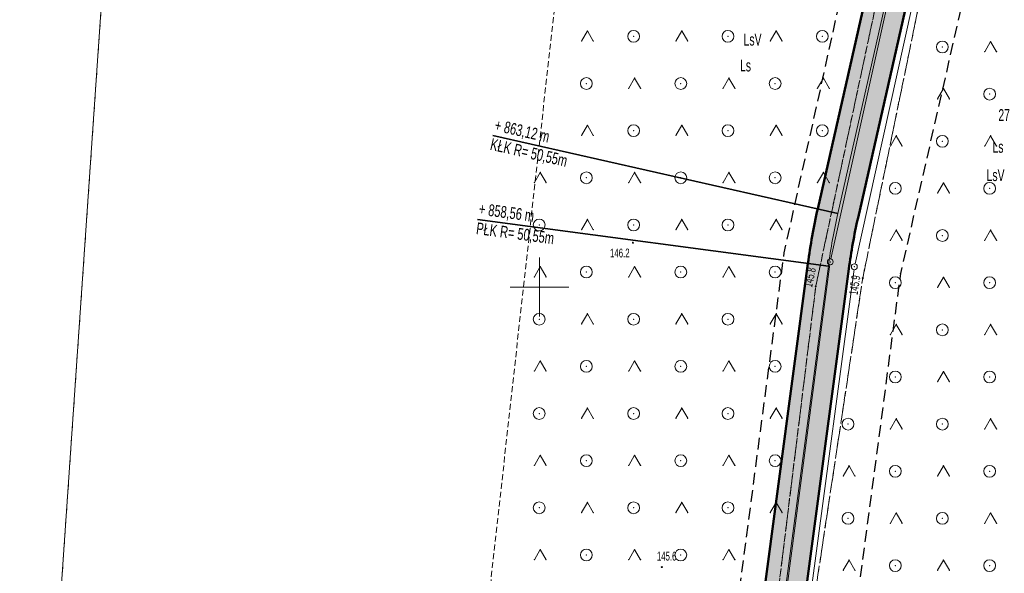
# Model space of a CAD drawing. Extents: x 6456700 to 6518119, y 5963420 to 5980059.
# Tile 237 of 256: x 6512325 to 6512408, y 5967175 to 5967222. Entities that reach past the tile are written whole.
import ezdxf
from ezdxf.enums import TextEntityAlignment as Align

# ---------------------------------------------------------------- set-up
doc = ezdxf.new("R2010")
doc.units = 0
doc.header["$MEASUREMENT"] = 0
doc.set_wipeout_variables(frame=1)
for name, pattern in [('L_0_03', [1, 0.5, -0.5]), ('L_0_04', [1.5, 1, -0.5]), ('L_0_52', [1, 0.75, -0.25]), ('L_0_5A', [0.75, 0.5, -0.25])]:
    doc.linetypes.add(name, pattern=pattern)
doc.layers.get('0').update_dxf_attribs({"color": 2, "linetype": 'CONTINUOUS', "lineweight": 5})
for name, color, linetype, lineweight in [('18mm Kreska ciągła', 7, 'CONTINUOUS', 18), ('202_punkt_graniczny', 7, 'CONTINUOUS', 18), ('209_oznaczenie_konturu_klasyfikacyjnego', 96, 'CONTINUOUS', 18), ('210_oznaczenie_konturu_uzytku_gruntowego', 96, 'CONTINUOUS', 18), ('211_numer_dzialki_ewidencyjnej', 7, 'CONTINUOUS', 18), ('218_kontur_uzytku_gruntowego', 96, 'L_0_03', 18), ('219_dzialka_ewidencyjna', 7, 'CONTINUOUS', 18), ('35mm Ciągła', 7, 'CONTINUOUS', 35), ('50mm Kreska ciągła', 7, 'CONTINUOUS', 50), ('9mm Kreska ciągła', 252, 'CONTINUOUS', 9), ('jezdnia', 7, 'CONTINUOUS', 18), ('pikieta_naturalna', 7, 'CONTINUOUS', 18), ('pikieta_naturalna_Atr2', 7, 'CONTINUOUS', 18), ('siatka_krzyrzy', 7, 'CONTINUOUS', 18), ('teren_zalesiony', 7, 'CONTINUOUS', 18), ('Zakres', 7, 'CONTINUOUS', 18)]:
    doc.layers.add(name, color=color, linetype=linetype, lineweight=lineweight)
doc.styles.get("Standard").update_dxf_attribs({"font": 'txt', "width": 0.75})
doc.styles.add('Znaczniki', font='GOTHIC.TTF', dxfattribs={"width": 0.7})

# ---------------------------------------------------------------- blocks, each defined once
blk = doc.blocks.new('EGPG_S')
at = {"color": 0, "linetype": 'Continuous', "lineweight": 18}
blk.add_wipeout([(0, -0.5), (0.25, -0.43), (0.43, -0.25), (0.5, 0), (0.43, 0.25), (0.25, 0.43), (0, 0.5), (-0.25, 0.43), (-0.43, 0.25), (-0.5, 0), (-0.43, -0.25), (-0.25, -0.43)], dxfattribs=at)
blk.add_circle((0, 0), 0.5, dxfattribs=at)
blk = doc.blocks.new('mdcp_nowa')
at = {"layer": 'pikieta_naturalna', "linetype": 'Continuous', "lineweight": 18}
for points in [[(6495107.92, 5983653.725, 1), (6495107.92, 5983653.815, 1)], [(6495123.42, 5983650.015, 1), (6495123.42, 5983650.105, 1)], [(6495127.4, 5983650.715, 1), (6495127.4, 5983650.805, 1)], [(6495110.37, 5983626.205, 1), (6495110.37, 5983626.295, 1)]]:
    blk.add_hatch(color=18, dxfattribs=at).paths.add_polyline_path(points)
at = {"layer": '218_kontur_uzytku_gruntowego', "lineweight": 18, "flags": 128}
blk.add_lwpolyline([(6495063.5, 5983683.19), (6495059.37, 5983623.2)], dxfattribs=at)
at = {"layer": '219_dzialka_ewidencyjna', "color": 3, "linetype": 'Continuous', "lineweight": 18, "flags": 128}
for points in [[(6495138.54, 5983714.78), (6495124.65, 5983652.14), (6495120.97, 5983624.43)], [(6495123.06, 5983624.46), (6495126.69, 5983651.73), (6495140.62, 5983714.82)], [(6495063.5, 5983683.19), (6495059.37, 5983623.2)]]:
    blk.add_lwpolyline(points, dxfattribs=at)
at = {"layer": 'jezdnia', "color": 7, "linetype": 'L_0_52', "lineweight": 18, "flags": 128}
blk.add_lwpolyline([(6495195.83, 5982978.97), (6495200.77, 5982990.52), (6495203.76, 5983005.28), (6495200.35, 5983025.82), (6495193.24, 5983036.29), (6495189.14, 5983049.6), (6495185.12, 5983067.8), (6495183.17, 5983077.08), (6495178.19, 5983089.73), (6495174.64, 5983098.86), (6495168.43, 5983115.09), (6495161.55, 5983133.83), (6495154.76, 5983147.58), (6495144.33, 5983166.27), (6495135.54, 5983182.13), (6495131.43, 5983212.99), (6495131.68, 5983233.26), (6495131.46, 5983243.99), (6495128.32, 5983280.81), (6495127.29, 5983298.52), (6495124.19, 5983336.19), (6495123.5, 5983344), (6495121.28, 5983367.92), (6495119.64, 5983396.13), (6495116.73, 5983412.76), (6495117.19, 5983441.35), (6495116.43, 5983457.42), (6495115.48, 5983476.53), (6495115.11, 5983482.62), (6495112.3, 5983484.4), (6495091.45, 5983481.81), (6495091.37, 5983484.19), (6495109.96, 5983486.92), (6495113.25, 5983490.41), (6495113.24, 5983503.43), (6495112.69, 5983521.82), (6495113.13, 5983545.8), (6495113.51, 5983566.95), (6495116.02, 5983585), (6495118.4, 5983609.28), (6495123.42, 5983650.06), (6495131.2, 5983686.54), (6495140.07, 5983719.72), (6495146.41, 5983753.33), (6495149.05, 5983763.24), (6495154.18, 5983776.85), (6495160.67, 5983784.68), (6495175.29, 5983798.4), (6495197.26, 5983816.17), (6495217.4, 5983831.86), (6495238.65, 5983846.53), (6495263.72, 5983869.02), (6495276.39, 5983884.8), (6495285.32, 5983901), (6495289.2, 5983910.41), (6495292.89, 5983924.2), (6495294.78, 5983930.12), (6495299.2, 5983944.93), (6495304.61, 5983964.52), (6495307.5, 5983979.46), (6495307.59, 5983992.22), (6495306.46, 5984009.09), (6495305.69, 5984028.3), (6495305.67, 5984038.17), (6495300.99, 5984057.07), (6495297.28, 5984082.3), (6495291.79, 5984107.54), (6495288.36, 5984130.45), (6495280.64, 5984151.56), (6495274.64, 5984171.22), (6495270.98, 5984181.26), (6495273.99, 5984181.03), (6495276.87, 5984171.8), (6495283.5, 5984152.14), (6495291.35, 5984131.82), (6495294.78, 5984110.77), (6495299.68, 5984081.31), (6495303.27, 5984060.79), (6495332.62, 5984062.58), (6495350.78, 5984065.69), (6495352.73, 5984070.57), (6495357.63, 5984062.1), (6495352.37, 5984062.87), (6495334.16, 5984059.86), (6495303.89, 5984056.79), (6495307.64, 5984045.46), (6495309.06, 5984037.47), (6495310.62, 5984029.01), (6495312.95, 5983997.49), (6495310.44, 5983991.82), (6495310.09, 5983979.31), (6495307.08, 5983963.82), (6495301.68, 5983944.67), (6495295.97, 5983923.79), (6495292.77, 5983913.71), (6495290.13, 5983906.38), (6495284.32, 5983893.37), (6495278.05, 5983883.04), (6495264.46, 5983865.44), (6495239.09, 5983842.69), (6495219.23, 5983829.73), (6495216.93, 5983819.97), (6495223.58, 5983813.84), (6495228.16, 5983809.41), (6495224.21, 5983807.55), (6495214.94, 5983813.05), (6495207.87, 5983817.5), (6495201.24, 5983815.27), (6495178.34, 5983796.41), (6495165.6, 5983786.15), (6495159.73, 5983777.73), (6495154.77, 5983771.17), (6495151.16, 5983759.97), (6495150.26, 5983749.93), (6495142.6, 5983719.51), (6495134.42, 5983684.95), (6495127.4, 5983650.76), (6495120.08, 5983602.2), (6495117.42, 5983578.29), (6495115.94, 5983567.9), (6495115.38, 5983544.13), (6495115.07, 5983520.98), (6495115.65, 5983504.52), (6495116.24, 5983490.91), (6495120.25, 5983487.29), (6495126.33, 5983487.84), (6495143.65, 5983489.58), (6495144.46, 5983486.94), (6495127.88, 5983485.15), (6495121.64, 5983482.36), (6495118.37, 5983476.22), (6495119.55, 5983458.22), (6495119.45, 5983441.1), (6495120.18, 5983413.18), (6495121.99, 5983405.13), (6495126.07, 5983403.29), (6495130.48, 5983403.23), (6495129.73, 5983399.77), (6495124.35, 5983396.96), (6495123.73, 5983368.04), (6495126.63, 5983336.2), (6495129.59, 5983298.85), (6495131.1, 5983280.79), (6495133, 5983262.8), (6495134.25, 5983243.51), (6495134.8, 5983233.03), (6495133.67, 5983213.6), (6495138.07, 5983181.73), (6495146.27, 5983167.62), (6495157.18, 5983147.99), (6495163.68, 5983134.39), (6495170.96, 5983115.51), (6495175.46, 5983104.48), (6495181.17, 5983100.74), (6495199.93, 5983101.55), (6495199.17, 5983099.07), (6495182.34, 5983097.53), (6495180.35, 5983094.32), (6495185.39, 5983081.2), (6495192.07, 5983052.44), (6495195.58, 5983038.04), (6495198.53, 5983033.23), (6495203.76, 5983025.83), (6495206.13, 5983003.89), (6495202.54, 5982989.27), (6495201.18, 5982984.38), (6495199.22, 5982977.33), (6495199.31, 5982965.37), (6495200.17, 5982948.62), (6495203.01, 5982926.24), (6495205.43, 5982907.13), (6495210.02, 5982873.53), (6495214.31, 5982847.66), (6495217.75, 5982836.69), (6495222.16, 5982822), (6495228.36, 5982806.97), (6495230.37, 5982804.25), (6495235.28, 5982800.03), (6495240.12, 5982797.03), (6495226.36, 5982801.25), (6495225.42, 5982799.59), (6495224.16, 5982791.52), (6495222.71, 5982778.54), (6495222.21, 5982760.62), (6495221.26, 5982748.78), (6495217.72, 5982722.5), (6495220.89, 5982699.43), (6495222.63, 5982688.01), (6495226.82, 5982681.43), (6495232.44, 5982678.09), (6495238.57, 5982677.74), (6495238.58, 5982674.2), (6495234.94, 5982674.18), (6495222.7, 5982675.95), (6495211.13, 5982675.67), (6495203.44, 5982672.24), (6495190.56, 5982660.85), (6495183.64, 5982651.87), (6495180.18, 5982645.51), (6495176.56, 5982638.14), (6495173.06, 5982629.9), (6495169.79, 5982622.28), (6495168.95, 5982621.1), (6495167.1, 5982622.09), (6495169.54, 5982629.99), (6495175.88, 5982643.52), (6495181.21, 5982652.88), (6495188.25, 5982661.9), (6495200.25, 5982673.34), (6495211.64, 5982680.53), (6495218.14, 5982692.06), (6495218.39, 5982699.72), (6495215.1, 5982723.62), (6495216.08, 5982729.8), (6495218.41, 5982743.49), (6495220.09, 5982761.04), (6495220.41, 5982779.3), (6495221.74, 5982791.03), (6495222.5, 5982799.07), (6495220.92, 5982803.86), (6495210.51, 5982812.59), (6495206.38, 5982817.94), (6495202.5, 5982823.86), (6495197.41, 5982834.99), (6495191.07, 5982840.79), (6495178.96, 5982851.25), (6495180.72, 5982852.83), (6495192.33, 5982842.82), (6495193.9, 5982841.49), (6495196.29, 5982839.47), (6495200.7, 5982838.43), (6495206.86, 5982825.62), (6495210.11, 5982820.87), (6495214.26, 5982814.71), (6495221.36, 5982809.09), (6495224.36, 5982806.84), (6495223.38, 5982810.9), (6495218.5, 5982823.84), (6495214.57, 5982836.22), (6495211.53, 5982847.15), (6495206.8, 5982872.08), (6495202.64, 5982906.51), (6495199.04, 5982926.21), (6495196.67, 5982948.55), (6495195.68, 5982964.58)], close=True, dxfattribs=at)
at = {"layer": 'jezdnia'}
for p in [(6495123.42, 5983650.06), (6495127.4, 5983650.76)]:
    blk.add_point(p, dxfattribs=at)
at = {"layer": 'pikieta_naturalna', "color": 7, "linetype": 'Continuous', "lineweight": 18}
for centre in [(6495107.92, 5983653.77), (6495123.42, 5983650.06), (6495127.4, 5983650.76), (6495110.37, 5983626.25)]:
    blk.add_circle(centre, 0.045, dxfattribs=at)
at = {"layer": 'pikieta_naturalna'}
for p in [(6495107.92, 5983653.77), (6495123.42, 5983650.06), (6495127.4, 5983650.76), (6495110.37, 5983626.25)]:
    blk.add_point(p, dxfattribs=at)
at = {"layer": 'siatka_krzyrzy', "linetype": 'Continuous', "lineweight": 18, "flags": 128}
for points in [[(6495100, 5983647.5), (6495100, 5983652.5)], [(6495097.5, 5983650), (6495102.5, 5983650)]]:
    blk.add_lwpolyline(points, dxfattribs=at)
at = {"layer": 'teren_zalesiony', "color": 7, "linetype": 'L_0_5A', "lineweight": 18, "flags": 128}
for points in [[(6495091.37, 5983484.19), (6495086.18, 5983506.1), (6495084.89, 5983526.01), (6495107.33, 5983728.35), (6495127.82, 5983771.52), (6495138.38, 5983790.26), (6495151.08, 5983809.39), (6495174.94, 5983816.27), (6495177.32, 5983813.6), (6495181.6, 5983817.42), (6495179.2, 5983820.07), (6495187.87, 5983825.17), (6495217.4, 5983831.86), (6495197.26, 5983816.17), (6495175.29, 5983798.4), (6495160.67, 5983784.68), (6495154.18, 5983776.85), (6495149.95, 5983769.63), (6495149.05, 5983763.24), (6495146.41, 5983753.33), (6495140.07, 5983719.72), (6495131.2, 5983686.54), (6495123.42, 5983650.06), (6495118.4, 5983609.28), (6495116.02, 5983585), (6495113.51, 5983566.95), (6495113.13, 5983545.8), (6495112.69, 5983521.82), (6495113.24, 5983503.43), (6495113.25, 5983490.41), (6495109.96, 5983486.92)], [(6495126.33, 5983487.84), (6495120.25, 5983487.29), (6495116.24, 5983490.91), (6495115.65, 5983504.52), (6495115.07, 5983520.98), (6495115.38, 5983544.13), (6495115.94, 5983567.9), (6495117.42, 5983578.29), (6495120.08, 5983602.2), (6495127.4, 5983650.76), (6495134.42, 5983684.95), (6495142.6, 5983719.51), (6495150.26, 5983749.93), (6495151.16, 5983759.97), (6495156.38, 5983769.03), (6495159.73, 5983777.73), (6495165.6, 5983786.15), (6495178.34, 5983796.41), (6495201.24, 5983815.27), (6495207.87, 5983817.5), (6495214.94, 5983813.05), (6495224.21, 5983807.55), (6495206.66, 5983767.28), (6495174.96, 5983687.08), (6495148.49, 5983563.77), (6495147.97, 5983534.63), (6495143.65, 5983489.58)]]:
    blk.add_lwpolyline(points, close=True, dxfattribs=at)
at = {"layer": 'teren_zalesiony', "color": 7, "linetype": 'Continuous', "lineweight": 18, "flags": 128}
for points in [[(6495103.563, 5983670.873), (6495104.063, 5983671.739)], [(6495104.063, 5983671.739), (6495104.563, 5983670.873)], [(6495111.563, 5983670.873), (6495112.063, 5983671.739)], [(6495112.063, 5983671.739), (6495112.563, 5983670.873)], [(6495119.563, 5983670.873), (6495120.063, 5983671.739)], [(6495120.063, 5983671.739), (6495120.563, 5983670.873)], [(6495137.743, 5983669.973), (6495138.243, 5983670.839)], [(6495138.243, 5983670.839), (6495138.743, 5983669.973)], [(6495107.563, 5983666.873), (6495108.063, 5983667.739)], [(6495108.063, 5983667.739), (6495108.563, 5983666.873)], [(6495115.563, 5983666.873), (6495116.063, 5983667.739)], [(6495116.063, 5983667.739), (6495116.563, 5983666.873)], [(6495123.563, 5983666.873), (6495124.063, 5983667.739)], [(6495124.063, 5983667.739), (6495124.563, 5983666.873)], [(6495133.743, 5983665.973), (6495134.243, 5983666.839)], [(6495134.243, 5983666.839), (6495134.743, 5983665.973)], [(6495103.563, 5983662.873), (6495104.063, 5983663.739)], [(6495104.063, 5983663.739), (6495104.563, 5983662.873)], [(6495111.563, 5983662.873), (6495112.063, 5983663.739)], [(6495112.063, 5983663.739), (6495112.563, 5983662.873)], [(6495119.563, 5983662.873), (6495120.063, 5983663.739)], [(6495120.063, 5983663.739), (6495120.563, 5983662.873)], [(6495129.743, 5983661.973), (6495130.243, 5983662.839)], [(6495130.243, 5983662.839), (6495130.743, 5983661.973)], [(6495137.743, 5983661.973), (6495138.243, 5983662.839)], [(6495138.243, 5983662.839), (6495138.743, 5983661.973)], [(6495099.563, 5983658.873), (6495100.063, 5983659.739)], [(6495100.063, 5983659.739), (6495100.563, 5983658.873)], [(6495107.563, 5983658.873), (6495108.063, 5983659.739)], [(6495108.063, 5983659.739), (6495108.563, 5983658.873)], [(6495115.563, 5983658.873), (6495116.063, 5983659.739)], [(6495116.063, 5983659.739), (6495116.563, 5983658.873)], [(6495123.563, 5983658.873), (6495124.063, 5983659.739)], [(6495124.063, 5983659.739), (6495124.563, 5983658.873)], [(6495133.743, 5983657.973), (6495134.243, 5983658.839)], [(6495134.243, 5983658.839), (6495134.743, 5983657.973)], [(6495103.563, 5983654.873), (6495104.063, 5983655.739)], [(6495104.063, 5983655.739), (6495104.563, 5983654.873)], [(6495111.563, 5983654.873), (6495112.063, 5983655.739)], [(6495112.063, 5983655.739), (6495112.563, 5983654.873)], [(6495119.563, 5983654.873), (6495120.063, 5983655.739)], [(6495120.063, 5983655.739), (6495120.563, 5983654.873)], [(6495129.743, 5983653.973), (6495130.243, 5983654.839)], [(6495130.243, 5983654.839), (6495130.743, 5983653.973)], [(6495137.743, 5983653.973), (6495138.243, 5983654.839)], [(6495138.243, 5983654.839), (6495138.743, 5983653.973)], [(6495099.563, 5983650.873), (6495100.063, 5983651.739)], [(6495100.063, 5983651.739), (6495100.563, 5983650.873)], [(6495107.563, 5983650.873), (6495108.063, 5983651.739)], [(6495108.063, 5983651.739), (6495108.563, 5983650.873)], [(6495115.563, 5983650.873), (6495116.063, 5983651.739)], [(6495116.063, 5983651.739), (6495116.563, 5983650.873)], [(6495133.743, 5983649.973), (6495134.243, 5983650.839)], [(6495134.243, 5983650.839), (6495134.743, 5983649.973)], [(6495103.563, 5983646.873), (6495104.063, 5983647.739)], [(6495104.063, 5983647.739), (6495104.563, 5983646.873)], [(6495111.563, 5983646.873), (6495112.063, 5983647.739)], [(6495112.063, 5983647.739), (6495112.563, 5983646.873)], [(6495119.563, 5983646.873), (6495120.063, 5983647.739)], [(6495120.063, 5983647.739), (6495120.563, 5983646.873)], [(6495129.743, 5983645.973), (6495130.243, 5983646.839)], [(6495130.243, 5983646.839), (6495130.743, 5983645.973)], [(6495137.743, 5983645.973), (6495138.243, 5983646.839)], [(6495138.243, 5983646.839), (6495138.743, 5983645.973)], [(6495099.563, 5983642.873), (6495100.063, 5983643.739)], [(6495100.063, 5983643.739), (6495100.563, 5983642.873)], [(6495107.563, 5983642.873), (6495108.063, 5983643.739)], [(6495108.063, 5983643.739), (6495108.563, 5983642.873)], [(6495115.563, 5983642.873), (6495116.063, 5983643.739)], [(6495116.063, 5983643.739), (6495116.563, 5983642.873)], [(6495133.743, 5983641.973), (6495134.243, 5983642.839)], [(6495134.243, 5983642.839), (6495134.743, 5983641.973)], [(6495103.563, 5983638.873), (6495104.063, 5983639.739)], [(6495104.063, 5983639.739), (6495104.563, 5983638.873)], [(6495111.563, 5983638.873), (6495112.063, 5983639.739)], [(6495112.063, 5983639.739), (6495112.563, 5983638.873)], [(6495119.563, 5983638.873), (6495120.063, 5983639.739)], [(6495120.063, 5983639.739), (6495120.563, 5983638.873)], [(6495129.743, 5983637.973), (6495130.243, 5983638.839)], [(6495130.243, 5983638.839), (6495130.743, 5983637.973)], [(6495137.743, 5983637.973), (6495138.243, 5983638.839)], [(6495138.243, 5983638.839), (6495138.743, 5983637.973)], [(6495099.563, 5983634.873), (6495100.063, 5983635.739)], [(6495100.063, 5983635.739), (6495100.563, 5983634.873)], [(6495107.563, 5983634.873), (6495108.063, 5983635.739)], [(6495108.063, 5983635.739), (6495108.563, 5983634.873)], [(6495115.563, 5983634.873), (6495116.063, 5983635.739)], [(6495116.063, 5983635.739), (6495116.563, 5983634.873)], [(6495125.743, 5983633.973), (6495126.243, 5983634.839)], [(6495126.243, 5983634.839), (6495126.743, 5983633.973)], [(6495133.743, 5983633.973), (6495134.243, 5983634.839)], [(6495134.243, 5983634.839), (6495134.743, 5983633.973)], [(6495103.563, 5983630.873), (6495104.063, 5983631.739)], [(6495104.063, 5983631.739), (6495104.563, 5983630.873)], [(6495111.563, 5983630.873), (6495112.063, 5983631.739)], [(6495112.063, 5983631.739), (6495112.563, 5983630.873)], [(6495119.563, 5983630.873), (6495120.063, 5983631.739)], [(6495120.063, 5983631.739), (6495120.563, 5983630.873)], [(6495129.743, 5983629.973), (6495130.243, 5983630.839)], [(6495130.243, 5983630.839), (6495130.743, 5983629.973)], [(6495137.743, 5983629.973), (6495138.243, 5983630.839)], [(6495138.243, 5983630.839), (6495138.743, 5983629.973)], [(6495099.563, 5983626.873), (6495100.063, 5983627.739)], [(6495100.063, 5983627.739), (6495100.563, 5983626.873)], [(6495107.563, 5983626.873), (6495108.063, 5983627.739)], [(6495108.063, 5983627.739), (6495108.563, 5983626.873)], [(6495115.563, 5983626.873), (6495116.063, 5983627.739)], [(6495116.063, 5983627.739), (6495116.563, 5983626.873)], [(6495125.743, 5983625.973), (6495126.243, 5983626.839)], [(6495126.243, 5983626.839), (6495126.743, 5983625.973)], [(6495133.743, 5983625.973), (6495134.243, 5983626.839)], [(6495134.243, 5983626.839), (6495134.743, 5983625.973)]]:
    blk.add_lwpolyline(points, dxfattribs=at)
at = {"layer": 'teren_zalesiony', "color": 7, "linetype": 'Continuous', "lineweight": 18}
for centre in [(6495107.976, 5983671.276), (6495115.976, 5983671.276), (6495123.976, 5983671.276), (6495134.156, 5983670.376), (6495103.976, 5983667.276), (6495111.976, 5983667.276), (6495119.976, 5983667.276), (6495138.156, 5983666.376), (6495107.976, 5983663.276), (6495115.976, 5983663.276), (6495123.976, 5983663.276), (6495134.156, 5983662.376), (6495103.976, 5983659.276), (6495111.976, 5983659.276), (6495119.976, 5983659.276), (6495130.156, 5983658.376), (6495138.156, 5983658.376), (6495099.976, 5983655.276), (6495107.976, 5983655.276), (6495115.976, 5983655.276), (6495134.156, 5983654.376), (6495103.976, 5983651.276), (6495111.976, 5983651.276), (6495119.976, 5983651.276), (6495130.156, 5983650.376), (6495138.156, 5983650.376), (6495099.976, 5983647.276), (6495107.976, 5983647.276), (6495115.976, 5983647.276), (6495134.156, 5983646.376), (6495103.976, 5983643.276), (6495111.976, 5983643.276), (6495119.976, 5983643.276), (6495130.156, 5983642.376), (6495138.156, 5983642.376), (6495099.976, 5983639.276), (6495107.976, 5983639.276), (6495115.976, 5983639.276), (6495126.156, 5983638.376), (6495134.156, 5983638.376), (6495103.976, 5983635.276), (6495111.976, 5983635.276), (6495119.976, 5983635.276), (6495130.156, 5983634.376), (6495138.156, 5983634.376), (6495099.976, 5983631.276), (6495107.976, 5983631.276), (6495115.976, 5983631.276), (6495126.156, 5983630.376), (6495134.156, 5983630.376), (6495103.976, 5983627.276), (6495111.976, 5983627.276), (6495130.156, 5983626.376), (6495138.156, 5983626.376)]:
    blk.add_circle(centre, 0.5, dxfattribs=at)
at = {"layer": 'teren_zalesiony'}
for p in [(6495104.063, 5983671.739), (6495104.063, 5983671.739), (6495112.063, 5983671.739), (6495112.063, 5983671.739), (6495120.063, 5983671.739), (6495120.063, 5983671.739), (6495103.563, 5983670.873), (6495104.563, 5983670.873), (6495107.976, 5983671.276), (6495111.563, 5983670.873), (6495112.563, 5983670.873), (6495115.976, 5983671.276), (6495119.563, 5983670.873), (6495120.563, 5983670.873), (6495123.976, 5983671.276), (6495134.156, 5983670.376), (6495138.243, 5983670.839), (6495138.243, 5983670.839), (6495137.743, 5983669.973), (6495138.743, 5983669.973), (6495108.063, 5983667.739), (6495108.063, 5983667.739), (6495116.063, 5983667.739), (6495116.063, 5983667.739), (6495124.063, 5983667.739), (6495124.063, 5983667.739), (6495103.976, 5983667.276), (6495107.563, 5983666.873), (6495108.563, 5983666.873), (6495111.976, 5983667.276), (6495115.563, 5983666.873), (6495116.563, 5983666.873), (6495119.976, 5983667.276), (6495123.563, 5983666.873), (6495124.563, 5983666.873), (6495134.243, 5983666.839), (6495134.243, 5983666.839), (6495133.743, 5983665.973), (6495134.743, 5983665.973), (6495138.156, 5983666.376), (6495104.063, 5983663.739), (6495104.063, 5983663.739), (6495112.063, 5983663.739), (6495112.063, 5983663.739), (6495120.063, 5983663.739), (6495120.063, 5983663.739), (6495103.563, 5983662.873), (6495104.563, 5983662.873), (6495107.976, 5983663.276), (6495111.563, 5983662.873), (6495112.563, 5983662.873), (6495115.976, 5983663.276), (6495119.563, 5983662.873), (6495120.563, 5983662.873), (6495123.976, 5983663.276), (6495130.243, 5983662.839), (6495130.243, 5983662.839), (6495138.243, 5983662.839), (6495138.243, 5983662.839), (6495129.743, 5983661.973), (6495130.743, 5983661.973), (6495134.156, 5983662.376), (6495137.743, 5983661.973), (6495138.743, 5983661.973), (6495100.063, 5983659.739), (6495100.063, 5983659.739), (6495103.976, 5983659.276), (6495108.063, 5983659.739), (6495108.063, 5983659.739), (6495111.976, 5983659.276), (6495116.063, 5983659.739), (6495116.063, 5983659.739), (6495119.976, 5983659.276), (6495124.063, 5983659.739), (6495124.063, 5983659.739), (6495099.563, 5983658.873), (6495100.563, 5983658.873), (6495107.563, 5983658.873), (6495108.563, 5983658.873), (6495115.563, 5983658.873), (6495116.563, 5983658.873), (6495123.563, 5983658.873), (6495124.563, 5983658.873), (6495130.156, 5983658.376), (6495134.243, 5983658.839), (6495134.243, 5983658.839), (6495138.156, 5983658.376), (6495133.743, 5983657.973), (6495134.743, 5983657.973), (6495099.976, 5983655.276), (6495104.063, 5983655.739), (6495104.063, 5983655.739), (6495107.976, 5983655.276), (6495112.063, 5983655.739), (6495112.063, 5983655.739), (6495115.976, 5983655.276), (6495120.063, 5983655.739), (6495120.063, 5983655.739), (6495103.563, 5983654.873), (6495104.563, 5983654.873), (6495111.563, 5983654.873), (6495112.563, 5983654.873), (6495119.563, 5983654.873), (6495120.563, 5983654.873), (6495130.243, 5983654.839), (6495130.243, 5983654.839), (6495134.156, 5983654.376), (6495138.243, 5983654.839), (6495138.243, 5983654.839), (6495129.743, 5983653.973), (6495130.743, 5983653.973), (6495137.743, 5983653.973), (6495138.743, 5983653.973), (6495100.063, 5983651.739), (6495100.063, 5983651.739), (6495108.063, 5983651.739), (6495108.063, 5983651.739), (6495116.063, 5983651.739), (6495116.063, 5983651.739), (6495099.563, 5983650.873), (6495100.563, 5983650.873), (6495103.976, 5983651.276), (6495107.563, 5983650.873), (6495108.563, 5983650.873), (6495111.976, 5983651.276), (6495115.563, 5983650.873), (6495116.563, 5983650.873), (6495119.976, 5983651.276), (6495134.243, 5983650.839), (6495134.243, 5983650.839), (6495123.42, 5983650.06), (6495127.4, 5983650.76), (6495130.156, 5983650.376), (6495138.156, 5983650.376), (6495133.743, 5983649.973), (6495134.743, 5983649.973), (6495104.063, 5983647.739), (6495104.063, 5983647.739), (6495112.063, 5983647.739), (6495112.063, 5983647.739), (6495120.063, 5983647.739), (6495120.063, 5983647.739), (6495099.976, 5983647.276), (6495103.563, 5983646.873), (6495104.563, 5983646.873), (6495107.976, 5983647.276), (6495111.563, 5983646.873), (6495112.563, 5983646.873), (6495115.976, 5983647.276), (6495119.563, 5983646.873), (6495120.563, 5983646.873), (6495130.243, 5983646.839), (6495130.243, 5983646.839), (6495138.243, 5983646.839), (6495138.243, 5983646.839), (6495129.743, 5983645.973), (6495130.743, 5983645.973), (6495134.156, 5983646.376), (6495137.743, 5983645.973), (6495138.743, 5983645.973), (6495100.063, 5983643.739), (6495100.063, 5983643.739), (6495108.063, 5983643.739), (6495108.063, 5983643.739), (6495116.063, 5983643.739), (6495116.063, 5983643.739), (6495099.563, 5983642.873), (6495100.563, 5983642.873), (6495103.976, 5983643.276), (6495107.563, 5983642.873), (6495108.563, 5983642.873), (6495111.976, 5983643.276), (6495115.563, 5983642.873), (6495116.563, 5983642.873), (6495119.976, 5983643.276), (6495134.243, 5983642.839), (6495134.243, 5983642.839), (6495130.156, 5983642.376), (6495133.743, 5983641.973), (6495134.743, 5983641.973), (6495138.156, 5983642.376), (6495099.976, 5983639.276), (6495104.063, 5983639.739), (6495104.063, 5983639.739), (6495107.976, 5983639.276), (6495112.063, 5983639.739), (6495112.063, 5983639.739), (6495115.976, 5983639.276), (6495120.063, 5983639.739), (6495120.063, 5983639.739), (6495103.563, 5983638.873), (6495104.563, 5983638.873), (6495111.563, 5983638.873), (6495112.563, 5983638.873), (6495119.563, 5983638.873), (6495120.563, 5983638.873), (6495126.156, 5983638.376), (6495130.243, 5983638.839), (6495130.243, 5983638.839), (6495134.156, 5983638.376), (6495138.243, 5983638.839), (6495138.243, 5983638.839), (6495129.743, 5983637.973), (6495130.743, 5983637.973), (6495137.743, 5983637.973), (6495138.743, 5983637.973), (6495100.063, 5983635.739), (6495100.063, 5983635.739), (6495103.976, 5983635.276), (6495108.063, 5983635.739), (6495108.063, 5983635.739), (6495111.976, 5983635.276), (6495116.063, 5983635.739), (6495116.063, 5983635.739), (6495119.976, 5983635.276), (6495099.563, 5983634.873), (6495100.563, 5983634.873), (6495107.563, 5983634.873), (6495108.563, 5983634.873), (6495115.563, 5983634.873), (6495116.563, 5983634.873), (6495126.243, 5983634.839), (6495126.243, 5983634.839), (6495130.156, 5983634.376), (6495134.243, 5983634.839), (6495134.243, 5983634.839), (6495138.156, 5983634.376), (6495125.743, 5983633.973), (6495126.743, 5983633.973), (6495133.743, 5983633.973), (6495134.743, 5983633.973), (6495104.063, 5983631.739), (6495104.063, 5983631.739), (6495112.063, 5983631.739), (6495112.063, 5983631.739), (6495120.063, 5983631.739), (6495120.063, 5983631.739), (6495099.976, 5983631.276), (6495103.563, 5983630.873), (6495104.563, 5983630.873), (6495107.976, 5983631.276), (6495111.563, 5983630.873), (6495112.563, 5983630.873), (6495115.976, 5983631.276), (6495119.563, 5983630.873), (6495120.563, 5983630.873), (6495130.243, 5983630.839), (6495130.243, 5983630.839), (6495138.243, 5983630.839), (6495138.243, 5983630.839), (6495126.156, 5983630.376), (6495129.743, 5983629.973), (6495130.743, 5983629.973), (6495134.156, 5983630.376), (6495137.743, 5983629.973), (6495138.743, 5983629.973), (6495100.063, 5983627.739), (6495100.063, 5983627.739), (6495108.063, 5983627.739), (6495108.063, 5983627.739), (6495116.063, 5983627.739), (6495116.063, 5983627.739), (6495099.563, 5983626.873), (6495100.563, 5983626.873), (6495103.976, 5983627.276), (6495107.563, 5983626.873), (6495108.563, 5983626.873), (6495111.976, 5983627.276), (6495115.563, 5983626.873), (6495116.563, 5983626.873), (6495126.243, 5983626.839), (6495126.243, 5983626.839), (6495134.243, 5983626.839), (6495134.243, 5983626.839), (6495125.743, 5983625.973), (6495126.743, 5983625.973), (6495130.156, 5983626.376), (6495133.743, 5983625.973), (6495134.743, 5983625.973), (6495138.156, 5983626.376)]:
    blk.add_point(p, dxfattribs=at)
at = {"layer": 'Zakres', "linetype": 'L_0_04', "lineweight": 25, "flags": 128}
blk.add_lwpolyline([(6495113.77, 5985050.22), (6495121.12, 5984877.07), (6495125.76, 5984757.87), (6495129.89, 5984649.81), (6495141.08, 5984611.3), (6495145.77, 5984544.53), (6495147.36, 5984487.27), (6495157.22, 5984392.07), (6495162.95, 5984387.45), (6495180.24, 5984384.16), (6495229.5, 5984386.61), (6495251.65, 5984373.41), (6495258.77, 5984357.12), (6495255.44, 5984330.44), (6495250.77, 5984304.39), (6495252.21, 5984282.78), (6495255.46, 5984256.45), (6495254.94, 5984238.25), (6495266.4, 5984211), (6495277.24, 5984182.33), (6495294.2, 5984133.19), (6495300.94, 5984095.37), (6495313.24, 5984037.69), (6495317.44, 5983978.18), (6495300.35, 5983922.18), (6495282.35, 5983883.38), (6495266.21, 5983862.23), (6495242.03, 5983839.67), (6495211.11, 5983816.86), (6495158.26, 5983772.66), (6495130.6, 5983651.16), (6495116.31, 5983543.43), (6495129.51, 5983346.73), (6495134.58, 5983264.71), (6495139.64, 5983186.97), (6495193.25, 5983077.94), (6495199.2, 5983041.97), (6495206.23, 5983026), (6495208.96, 5983004.88), (6495202.27, 5982979.48), (6495202.42, 5982950.13), (6495209.35, 5982897.38), (6495215.97, 5982850.34), (6495228.6, 5982809.97), (6495226.85, 5982778.82), (6495225.04, 5982750.56), (6495220.26, 5982723.37), (6495226.54, 5982679.97), (6495206.06, 5982669.48), (6495192.68, 5982657.71), (6495184.57, 5982648.65), (6495174.78, 5982624.58), (6495164.23, 5982604.61), (6495150.7, 5982588.3), (6495137.69, 5982582.43), (6495118.26, 5982573.75), (6495100.35, 5982558.42), (6495090.36, 5982544.99), (6495075.87, 5982519.06), (6495060.83, 5982499.68), (6495049.41, 5982485.49), (6495035.07, 5982459.7), (6495006.7, 5982406.64), (6494980.89, 5982351.84), (6494944.35, 5982293.29), (6494925.72, 5982250.11), (6494905.2, 5982190.37), (6494898.43, 5982153.5), (6494879.51, 5982063.89), (6494864.14, 5981992.66), (6494816.93, 5981768.61), (6494777.79, 5981577.7), (6494739.84, 5981394.72), (6494718.65, 5981297.89), (6494716.45, 5981237.31), (6494738.62, 5981208.21), (6494776.48, 5981173.06), (6494817.16, 5981137.44), (6494847.63, 5981109.8), (6494877.39, 5981077.08), (6494912.75, 5981030.55), (6494916.06, 5981014.71), (6494903.86, 5980957.01), (6494916.13, 5980953.51), (6494892.32, 5980927.59), (6494850.7, 5980858.8), (6494806.81, 5980779.89), (6494785.1, 5980753.49), (6494715.22, 5980723.29), (6494679.96, 5980686.78), (6494651.35, 5980651.29), (6494549.14, 5980683.24), (6494511.84, 5980659.66), (6494443.61, 5980630.33), (6494428.78, 5980598.6), (6494431.58, 5980579.46), (6494420.56, 5980549.76), (6494416.45, 5980528.2), (6494403.86, 5980507.16), (6494388.89, 5980482.96), (6494365.32, 5980407.99), (6494335.67, 5980315.15), (6494332.29, 5980297.41), (6494335.1, 5980278.18), (6494347.25, 5980254.84), (6494336.79, 5980250.09), (6494300.04, 5980271.34), (6494320.8, 5980301.43), (6494336.81, 5980349.17), (6494344.85, 5980380.92), (6494360.85, 5980437.13), (6494374.18, 5980476.38), (6494386.14, 5980498.84), (6494403.02, 5980528.52), (6494411.33, 5980563.19), (6494420.84, 5980586.25), (6494420.25, 5980601.11), (6494434.95, 5980635.94), (6494446.75, 5980644.99), (6494465.77, 5980647.27), (6494513.02, 5980669.46), (6494507.85, 5980679.68), (6494547.89, 5980705.83), (6494570.06, 5980691.34), (6494636.17, 5980669.05), (6494706.14, 5980756.86), (6494742.78, 5980772.58), (6494798.53, 5980814.27), (6494826.12, 5980867.97), (6494849.57, 5980908.6), (6494845.35, 5980942.01), (6494853.94, 5980970.83), (6494891.08, 5980960.54), (6494890.11, 5980965.73), (6494903.94, 5981025.69), (6494869.98, 5981070.3), (6494770.97, 5981160.58), (6494728.18, 5981200.64), (6494706.13, 5981229.56), (6494707.94, 5981299.75), (6494728.84, 5981398.1), (6494767.06, 5981580.19), (6494806.17, 5981770.55), (6494854.36, 5981994.76), (6494869.73, 5982065.97), (6494888.61, 5982155.44), (6494891.67, 5982173.95), (6494895.82, 5982197.45), (6494916.38, 5982253.72), (6494935.47, 5982297.95), (6494954.97, 5982331.67), (6494972.09, 5982356.64), (6494997.76, 5982411.14), (6495026.29, 5982464.48), (6495041.09, 5982491.09), (6495052.99, 5982505.88), (6495067.51, 5982524.6), (6495081.94, 5982550.43), (6495092.99, 5982565.28), (6495112.86, 5982582.29), (6495133.59, 5982591.55), (6495144.48, 5982596.46), (6495155.87, 5982610.19), (6495165.7, 5982628.8), (6495175.96, 5982654.03), (6495185.62, 5982664.83), (6495200.4, 5982677.82), (6495212.49, 5982688.04), (6495209.64, 5982723.43), (6495215.22, 5982750.57), (6495216.87, 5982779.54), (6495218.31, 5982809.31), (6495206.86, 5982847.92), (6495199.44, 5982894.74), (6495192.11, 5982948.71), (6495190.16, 5982979.24), (6495183.47, 5983075.16), (6495129.79, 5983184.34), (6495124.6, 5983264.07), (6495119.53, 5983346.09), (6495106.27, 5983543.75), (6495120.74, 5983652.9), (6495148.75, 5983779.42), (6495204.15, 5983826.04), (6495273.41, 5983889.36), (6495288.53, 5983927.42), (6495300.83, 5983964.69), (6495303.91, 5983980.14), (6495301.32, 5984039.55), (6495291.1, 5984093.63), (6495284.5, 5984130.67), (6495267.84, 5984178.93), (6495257.12, 5984207.3), (6495244.96, 5984236.19), (6495244.79, 5984255.42), (6495242.25, 5984281.97), (6495240.71, 5984304.95), (6495245.55, 5984331.94), (6495248.51, 5984355.64), (6495243.77, 5984366.47), (6495226.98, 5984376.47), (6495179.54, 5984374.12), (6495158.61, 5984378.09), (6495147.7, 5984386.91), (6495137.38, 5984486.61), (6495135.78, 5984544.04), (6495131.18, 5984609.54), (6495119.95, 5984648.2), (6495115.76, 5984757.49), (6495111.12, 5984876.67), (6495103.73, 5985050.93), (6495109.36, 5985081.73), (6495120.41, 5985085.88)], close=True, dxfattribs=at)
at = {"layer": 'Zakres'}
for p in [(6495120.74, 5983652.9), (6495130.6, 5983651.16)]:
    blk.add_point(p, dxfattribs=at)
at = {"layer": '209_oznaczenie_konturu_klasyfikacyjnego', "lineweight": 20, "width": 0.66}
for p in [(6495117.3, 5983671.5), (6495137.9, 5983660)]:
    blk.add_text('LsV', height=1, dxfattribs=at).set_placement(p, align=Align.TOP_LEFT)
at = {"layer": '210_oznaczenie_konturu_uzytku_gruntowego', "lineweight": 20, "width": 0.66}
for p in [(6495117, 5983669.3), (6495138.4, 5983662.4)]:
    blk.add_text('Ls', height=1, dxfattribs=at).set_placement(p, align=Align.TOP_LEFT)
at = {"layer": '211_numer_dzialki_ewidencyjnej', "color": 7, "lineweight": 20, "width": 0.66}
blk.add_text('27', height=1, dxfattribs=at).set_placement((6495138.9, 5983665.1), align=Align.TOP_LEFT)
at = {"layer": 'pikieta_naturalna_Atr2', "color": 7, "lineweight": 15, "width": 0.66}
for s, p in [('146.2', (6495105.98, 5983653.27)), ('145.6', (6495109.95, 5983627.55))]:
    blk.add_text(s, height=0.75, dxfattribs=at).set_placement(p, align=Align.TOP_LEFT)
for s, rotation, p in [('145.8', 78, (6495122.37, 5983650.1)), ('145.9', 81.4, (6495126.22, 5983649.41))]:
    blk.add_text(s, height=0.75, rotation=rotation, dxfattribs=at).set_placement(p, align=Align.TOP_LEFT)
at = {"layer": '202_punkt_graniczny', "linetype": 'Continuous', "xscale": 0.5, "yscale": 0.5, "zscale": 0.5}
for p in [(6495124.65, 5983652.14), (6495126.69, 5983651.73)]:
    blk.add_blockref('EGPG_S', p, dxfattribs=at)
at = {"layer": '202_punkt_graniczny'}
for p in [(6495124.65, 5983652.14), (6495126.69, 5983651.73)]:
    blk.add_point(p, dxfattribs=at)

msp = doc.modelspace()

# ---------------------------------------------------------------- block references
at = {"linetype": 'ByBlock'}
msp.add_blockref('mdcp_nowa', (17268.786, -16450.998), dxfattribs=at)

# ---------------------------------------------------------------- next in the draw order: hatches: boundary and pattern name
at = {"layer": '9mm Kreska ciągła'}
h = msp.add_hatch(dxfattribs=at)
h.set_pattern_fill('SAND_AND_LIME', color=4, scale=0.1)
h.set_pattern_definition([(37.5, (6512162.38958, 5966557.36103), (-0.006803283, 0.208096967), [0, -0.16416, 0, -0.1836, 0, -0.1755]), (7.5, (6512162.38958, 5966557.36103), (0.191135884, 0.304791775), [0, -0.08856, 0, -0.14796, 0, -0.0567]), (327.5, (6512162.25674, 5966557.36103), (0.33632732, 0.000611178), [0, -0.054, 0, -0.1944, 0, -0.2538]), (317.5, (6512162.25674, 5966557.36103), (0.324661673, 0.09478896), [0, -0.027, 0, -0.12744, 0, -0.1458])])
edge = h.paths.add_edge_path()
edge.add_arc((6512516.367, 5967810.283), 3, 311.58691, 347.30622, ccw=False)
edge.add_arc((6512523.503, 5967802.242), 7.75, 131.58691, 180.78045)
edge.add_line((6512515.753, 5967802.137), (6512515.839, 5967795.832))
edge.add_arc((6512568.134, 5967796.544), 52.3, 180.78045, 202.28878)
edge.add_line((6512519.742, 5967776.708), (6512533.586, 5967742.935))
edge.add_arc((6512443.186, 5967705.88), 97.7, 19.24547, 22.28878, ccw=False)
edge.add_line((6512535.426, 5967738.083), (6512551.885, 5967690.939))
edge.add_arc((6512459.645, 5967658.735), 97.7, 10.33082, 19.24547, ccw=False)
edge.add_line((6512555.761, 5967676.256), (6512567.725, 5967610.623))
edge.add_arc((6512717.556, 5967637.935), 152.3, 190.33082, 193.90778)
edge.add_line((6512569.721, 5967601.328), (6512572.468, 5967590.235))
edge.add_arc((6512477.632, 5967566.752), 97.7, 359.59588, 373.90778, ccw=False)
edge.add_line((6512575.33, 5967566.063), (6512575.106, 5967534.367))
edge.add_arc((6512497.408, 5967534.915), 77.7, 343.87223, 359.59588, ccw=False)
edge.add_line((6512572.05, 5967513.331), (6512569.54, 5967504.651))
edge.add_arc((6512475.685, 5967531.79), 97.7, 339.08524, 343.87223, ccw=False)
edge.add_line((6512566.948, 5967496.914), (6512545.985, 5967442.059))
edge.add_arc((6512524.78, 5967450.162), 22.7, 313.28749, 339.08524, ccw=False)
edge.add_line((6512540.345, 5967433.638), (6512504.063, 5967399.463))
edge.add_line((6512504.063, 5967399.463), (6512490.766, 5967386.938))
edge.add_arc((6512149.514, 5967749.225), 497.7, 309.16671, 313.28749, ccw=False)
edge.add_line((6512463.851, 5967363.353), (6512423.112, 5967330.167))
edge.add_arc((6512437.196, 5967312.877), 22.3, 129.16671, 169.68124)
edge.add_line((6512415.257, 5967316.872), (6512407.758, 5967275.686))
edge.add_arc((6511918.108, 5967364.836), 497.7, 347.25294, 349.68124, ccw=False)
edge.add_line((6512403.541, 5967255.02), (6512392.372, 5967205.646))
edge.add_arc((6512443.383, 5967194.106), 52.3, 167.25294, 172.4126)
edge.add_line((6512391.541, 5967201.011), (6512377.704, 5967097.137))
edge.add_arc((6512429.546, 5967090.232), 52.3, 172.4126, 183.94454)
edge.add_line((6512377.37, 5967086.634), (6512388.786, 5966921.07))
edge.add_arc((6510894.634, 5966818.042), 1497.7, 3.606413, 3.944541, ccw=False)
edge.add_line((6512389.368, 5966912.251), (6512395.777, 5966810.575))
edge.add_arc((6510402.033, 5966684.915), 1997.7, 2.742456, 3.606413, ccw=False)
edge.add_line((6512397.445, 5966780.498), (6512399.171, 5966744.457))
edge.add_arc((6512436.429, 5966746.242), 37.3, 182.74246, 206.08851)
edge.add_line((6512402.929, 5966729.839), (6512452.864, 5966627.857))
edge.add_arc((6512432.477, 5966617.874), 22.7, 6.26714, 26.08851, ccw=False)
edge.add_line((6512455.041, 5966620.352), (6512460.451, 5966571.093))
edge.add_arc((6515444.811, 5966898.838), 3002.303, 186.267142, 186.338012)
edge.add_line((6512460.859, 5966567.402), (6512461.669, 5966560.109))
edge.add_line((6512461.669, 5966560.109), (6512460.465, 5966557.361))
edge.add_line((6512460.465, 5966557.361), (6512465.434, 5966557.916))
edge.add_line((6512465.434, 5966557.916), (6512464.337, 5966567.789))
edge.add_arc((6515444.811, 5966898.838), 2998.803, 186.267142, 186.338012, ccw=False)
edge.add_line((6512463.93, 5966571.475), (6512458.52, 5966620.734))
edge.add_arc((6512432.477, 5966617.874), 26.2, 6.26714, 26.08851)
edge.add_line((6512456.008, 5966629.396), (6512406.072, 5966731.378))
edge.add_arc((6512436.429, 5966746.242), 33.8, 182.74246, 206.08851, ccw=False)
edge.add_line((6512402.667, 5966744.625), (6512400.941, 5966780.666))
edge.add_arc((6510402.033, 5966684.915), 2001.2, 2.742456, 3.606413)
edge.add_line((6512399.27, 5966810.795), (6512392.862, 5966912.471))
edge.add_arc((6510894.634, 5966818.042), 1501.2, 3.606413, 3.944541)
edge.add_line((6512392.278, 5966921.311), (6512380.862, 5967086.875))
edge.add_arc((6512429.546, 5967090.232), 48.8, 172.4126, 183.94454, ccw=False)
edge.add_line((6512381.174, 5967096.675), (6512395.01, 5967200.549))
edge.add_arc((6512443.383, 5967194.106), 48.8, 167.25294, 172.4126, ccw=False)
edge.add_line((6512395.786, 5967204.873), (6512406.955, 5967254.247))
edge.add_arc((6511918.108, 5967364.836), 501.2, 347.25294, 349.68124)
edge.add_line((6512411.202, 5967275.059), (6512418.7, 5967316.245))
edge.add_arc((6512437.196, 5967312.877), 18.8, 129.16671, 169.68124, ccw=False)
edge.add_line((6512425.323, 5967327.453), (6512466.061, 5967360.639))
edge.add_arc((6512149.514, 5967749.225), 501.2, 309.16671, 313.28749)
edge.add_line((6512493.166, 5967384.391), (6512506.462, 5967396.915))
edge.add_line((6512506.462, 5967396.915), (6512542.744, 5967431.09))
edge.add_arc((6512524.78, 5967450.162), 26.2, 313.28749, 339.08524)
edge.add_line((6512549.254, 5967440.809), (6512570.217, 5967495.664))
edge.add_arc((6512475.685, 5967531.79), 101.2, 339.08524, 343.87223)
edge.add_line((6512572.902, 5967503.679), (6512575.412, 5967512.359))
edge.add_arc((6512497.408, 5967534.915), 81.2, 343.87223, 359.59588)
edge.add_line((6512578.606, 5967534.342), (6512578.829, 5967566.038))
edge.add_arc((6512477.632, 5967566.752), 101.2, 359.59588, 373.90778)
edge.add_line((6512575.865, 5967591.076), (6512573.118, 5967602.169))
edge.add_arc((6512717.556, 5967637.935), 148.8, 190.33082, 193.90778, ccw=False)
edge.add_line((6512571.168, 5967611.25), (6512559.204, 5967676.884))
edge.add_arc((6512459.645, 5967658.735), 101.2, 10.33082, 19.24547)
edge.add_line((6512555.189, 5967692.092), (6512538.73, 5967739.237))
edge.add_arc((6512443.186, 5967705.88), 101.2, 19.24547, 22.28878)
edge.add_line((6512536.824, 5967744.262), (6512522.98, 5967778.036))
edge.add_arc((6512568.134, 5967796.544), 48.8, 180.78045, 202.28878, ccw=False)
edge.add_line((6512519.339, 5967795.88), (6512519.305, 5967798.372))
edge.add_arc((6512522.305, 5967798.413), 3, 27.73692, 180.78045, ccw=False)
edge.add_line((6512524.96, 5967799.809), (6512519.294, 5967809.624))

# ---------------------------------------------------------------- next in the draw order: linework, layer by layer
at = {"layer": '18mm Kreska ciągła', "color": 4, "ltscale": 0.1}
msp.add_lwpolyline([(6512404.501, 5966730.608, -0.10222), (6512400.919, 5966744.541), (6512399.193, 5966780.582, 0.00377), (6512397.523, 5966810.685), (6512391.115, 5966912.361, 0.001475), (6512390.532, 5966921.19), (6512379.116, 5967086.754, -0.05036), (6512379.439, 5967096.906), (6512393.275, 5967200.78, -0.022517), (6512394.079, 5967205.26), (6512405.248, 5967254.633, 0.010596), (6512409.48, 5967275.372), (6512416.979, 5967316.558, -0.178643), (6512424.217, 5967328.81), (6512464.956, 5967361.996, 0.017982), (6512491.966, 5967385.664), (6512541.545, 5967432.364, 0.113042), (6512547.619, 5967441.434), (6512568.583, 5967496.289, 0.02089), (6512571.221, 5967504.165), (6512573.731, 5967512.845, 0.068715), (6512576.856, 5967534.354), (6512577.079, 5967566.051, 0.062529), (6512574.166, 5967590.656)], format="xyb", dxfattribs=at)
at = {"layer": '35mm Ciągła'}
for p, q in [((6512394.079, 5967205.26), (6512364.818, 5967211.879)), ((6512393.275, 5967200.78), (6512363.538, 5967204.742))]:
    msp.add_line(p, q, dxfattribs=at)
at = {"layer": '50mm Kreska ciągła', "color": 5, "ltscale": 0.1}
for points in [[(6512381.174, 5967096.675), (6512395.01, 5967200.549, -0.022517), (6512395.786, 5967204.873), (6512406.955, 5967254.247, 0.010596), (6512411.202, 5967275.059), (6512418.7, 5967316.245, -0.178643), (6512425.323, 5967327.453), (6512466.061, 5967360.639, 0.017982), (6512493.166, 5967384.391), (6512506.462, 5967396.915), (6512542.744, 5967431.09, 0.113042), (6512549.254, 5967440.809), (6512570.217, 5967495.664, 0.02089), (6512572.902, 5967503.679), (6512575.412, 5967512.359, 0.068715), (6512578.606, 5967534.342), (6512578.829, 5967566.038, 0.062529), (6512575.865, 5967591.076)], [(6512572.468, 5967590.235, -0.062529), (6512575.33, 5967566.063), (6512575.106, 5967534.367, -0.068715), (6512572.05, 5967513.331), (6512569.54, 5967504.651, -0.02089), (6512566.948, 5967496.914), (6512545.985, 5967442.059, -0.113042), (6512540.345, 5967433.638), (6512504.063, 5967399.463), (6512490.766, 5967386.938, -0.017982), (6512463.851, 5967363.353), (6512423.112, 5967330.167, 0.178643), (6512415.257, 5967316.872), (6512407.758, 5967275.686, -0.010596), (6512403.541, 5967255.02), (6512392.372, 5967205.646, 0.022517), (6512391.541, 5967201.011), (6512377.704, 5967097.137, 0.05036)]]:
    msp.add_lwpolyline(points, format="xyb", dxfattribs=at)

# ---------------------------------------------------------------- next in the draw order: texts
at = {"layer": '18mm Kreska ciągła', "char_height": 1, "attachment_point": 4, "style": 'Znaczniki'}
for s, insert, rotation in [('+ 863,12 m\\PKŁK R= 50,55m', (6512364.818, 5967211.879), 347.25294), ('+ 858,56 m\\PPŁK R= 50,55m', (6512363.538, 5967204.742), 352.4126)]:
    msp.add_mtext(s, dxfattribs=dict(at, insert=insert, rotation=rotation))

doc.saveas('drawing.dxf')
